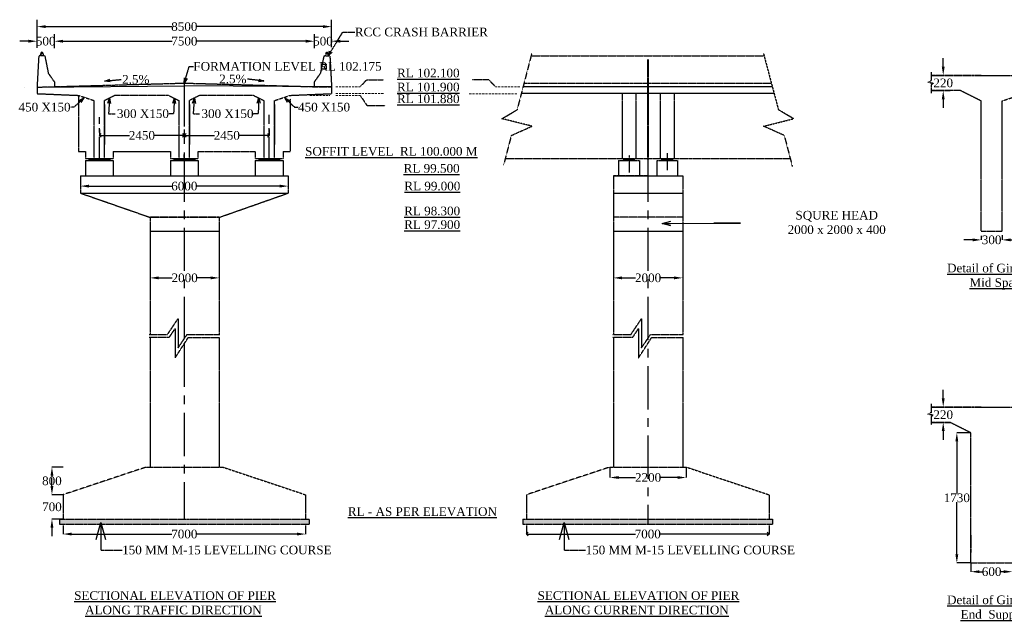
# Model space of a CAD drawing. Header units: millimetres. Extents: x 103078 to 3617165, y -104267 to 1061793.
# Tile 6 of 10: x 2038872 to 2095692, y 971549 to 1006289. Entities that reach past the tile are written whole.
import ezdxf

# ---------------------------------------------------------------- set-up
doc = ezdxf.new("R2010")
doc.units = ezdxf.units.MM
doc.header["$MEASUREMENT"] = 0
doc.linetypes.add('CENTERX2', pattern=[4, 2.5, -0.5, 0.5, -0.5])
doc.linetypes.add('HIDDEN', pattern=[0.375, 0.25, -0.125])
doc.layers.add('TEXT', color=7, linetype='Continuous')
doc.styles.get("Standard").update_dxf_attribs({"font": 'times.ttf'})
doc.dimstyles.new('RH SCALL', dxfattribs={"dimtxt": 500, "dimasz": 500, "dimexe": 400, "dimexo": 400, "dimgap": 0.09, "dimtad": 0, "dimdec": 0, "dimzin": 4, "dimdsep": 46, "dimtxsty": 'Standard', "dimcen": 0, "dimadec": 0, "dimazin": 1, "dimtfac": 1, "dimtdec": 0, "dimtix": 1, "dimtofl": 0, "dimtmove": 0, "dimatfit": 3, "dimfxl": 300, "dimtolj": 1, "dimtzin": 0, "dimarcsym": 0})
doc.dimstyles.get("Standard").update_dxf_attribs({"dimtxt": 400, "dimasz": 215, "dimexe": 0.18, "dimexo": 0.0625, "dimgap": 0.09, "dimtad": 0, "dimtih": 1, "dimtoh": 1, "dimdec": 0, "dimzin": 4, "dimdsep": 46, "dimtxsty": 'Standard', "dimblk": 'OPEN90', "dimcen": 0, "dimadec": 0, "dimazin": 1, "dimtfac": 1, "dimtdec": 0, "dimtix": 1, "dimtofl": 0, "dimtmove": 0, "dimatfit": 3, "dimldrblk": 'OPEN30', "dimfxl": 1, "dimtolj": 1, "dimtzin": 0, "dimarcsym": 0})
pattern_1 = [(50, (111178.62, 671172.67), (358.63009, -31.376067), [37.5, -412.5]), (355, (111178.62, 671172.67), (-69.37567, 376.09607), [30, -330]), (100.451444, (111208.5, 671170.05), (289.254423, 344.719995), [31.870096, -350.571056]), (46.1842, (111178.62, 671272.67), (533.62067, -82.75964), [56.25, -618.75]), (96.635635, (111223.1, 671265.77), (467.33097, 487.0593), [47.80517, -525.85688]), (351.184164, (111178.6, 671272.67), (467.33097, 487.0593), [45, -495]), (21, (111228.62, 671247.67), (298.453526, -201.309445), [37.5, -412.5]), (326, (111228.62, 671247.67), (121.657666, 362.57502), [30, -330]), (71.451445, (111253.5, 671230.9), (420.11119, 161.265576), [31.870095, -350.571056]), (37.5, (111178.62, 671172.67), (6.079928, 166.446927), [0, -326, 0, -335, 0, -331.25]), (7.5, (111178.62, 671172.67), (131.534769, 197.205856), [0, -191, 0, -318.5, 0, -126.25]), (327.5, (111067.12, 671172.67), (266.911218, -11.277436), [0, -125, 0, -390, 0, -517.5]), (317.5, (111017.12, 671172.67), (291.593085, 50.05249), [0, -162.5, 0, -259, 0, -367.5])]

# ---------------------------------------------------------------- blocks, each defined once
blk = doc.blocks.new('*D106')
at = {"color": 0, "linetype": 'Continuous', "lineweight": -2, "ltscale": 10000, "transparency": 16777216}
for p, q in [((2042372, 996778), (2042372, 996679)), ((2042872, 996679), (2047662, 996679)), ((2053872, 996679), (2049081, 996679)), ((2054372, 996679), (2054372, 996679))]:
    blk.add_line(p, q, dxfattribs=at)
at = {"color": 0, "linetype": 'Continuous', "ltscale": 10000, "transparency": 16777216}
for points in [[(2042872, 996762), (2042872, 996596), (2042372, 996679)], [(2053872, 996762), (2053872, 996596), (2054372, 996679)]]:
    blk.add_solid(points, dxfattribs=at)
at = {"layer": 'Defpoints', "color": 0, "linetype": 'Continuous', "ltscale": 10000, "transparency": 16777216}
for p in [(2042372, 996778), (2054372, 996679), (2054372, 996679)]:
    blk.add_point(p, dxfattribs=at)
at = {"color": 0, "linetype": 'Continuous', "ltscale": 10000, "transparency": 16777216, "insert": (2048372, 996679), "char_height": 400, "attachment_point": 5}
blk.add_mtext('\\A1;{\\H1.25x;6000}', dxfattribs=at)
blk = doc.blocks.new('_Open30')
at = {"color": 0, "linetype": 'ByBlock', "lineweight": -2}
for p, q in [((-1, 0.27), (0, 0)), ((0, 0), (-1, -0.27)), ((0, 0), (-1, 0))]:
    blk.add_line(p, q, dxfattribs=at)
blk = doc.blocks.new('*D47')
at = {"color": 0, "linetype": 'Continuous', "lineweight": -2, "ltscale": 10000, "transparency": 16777216}
for p, q in [((2041372, 977089), (2041372, 976588)), ((2055372, 977089), (2055372, 976588)), ((2041872, 976588), (2047660, 976588)), ((2054872, 976588), (2049083, 976588))]:
    blk.add_line(p, q, dxfattribs=at)
at = {"color": 0, "linetype": 'Continuous', "ltscale": 10000, "transparency": 16777216}
for points in [[(2041872, 976671), (2041872, 976505), (2041372, 976588)], [(2054872, 976671), (2054872, 976505), (2055372, 976588)]]:
    blk.add_solid(points, dxfattribs=at)
at = {"layer": 'Defpoints', "color": 0, "linetype": 'Continuous', "ltscale": 10000, "transparency": 16777216}
for p in [(2041372, 977089), (2055372, 977089), (2055372, 976588)]:
    blk.add_point(p, dxfattribs=at)
at = {"color": 0, "linetype": 'Continuous', "ltscale": 10000, "transparency": 16777216, "insert": (2048372, 976588), "char_height": 400, "attachment_point": 5}
blk.add_mtext('\\A1;{\\H1.25x;7000}', dxfattribs=at)
blk = doc.blocks.new('*D48')
at = {"color": 0, "linetype": 'Continuous', "lineweight": -2, "ltscale": 10000, "transparency": 16777216}
for p, q in [((2046392, 991930), (2046392, 991379)), ((2050392, 991930), (2050392, 991379)), ((2046892, 991380), (2047674, 991380)), ((2049892, 991380), (2049109, 991380))]:
    blk.add_line(p, q, dxfattribs=at)
at = {"color": 0, "linetype": 'Continuous', "ltscale": 10000, "transparency": 16777216}
for points in [[(2046892, 991463), (2046892, 991296), (2046392, 991380)], [(2049892, 991463), (2049892, 991296), (2050392, 991380)]]:
    blk.add_solid(points, dxfattribs=at)
at = {"layer": 'Defpoints', "color": 0, "linetype": 'Continuous', "ltscale": 10000, "transparency": 16777216}
for p in [(2046392, 991931), (2050392, 991931), (2050392, 991380)]:
    blk.add_point(p, dxfattribs=at)
at = {"color": 0, "linetype": 'Continuous', "ltscale": 10000, "transparency": 16777216, "insert": (2048392, 991380), "char_height": 400, "attachment_point": 5}
blk.add_mtext('\\A1;{\\H1.25x;2000}', dxfattribs=at)
blk = doc.blocks.new('*D111')
at = {"color": 0, "linetype": 'Continuous', "lineweight": -2, "ltscale": 10000, "transparency": 16777216}
for p, q in [((2093760, 974916), (2093760, 974415)), ((2096160, 974916), (2096160, 974415)), ((2094260, 974415), (2094435, 974415)), ((2095660, 974415), (2095485, 974415))]:
    blk.add_line(p, q, dxfattribs=at)
at = {"color": 0, "linetype": 'Continuous', "ltscale": 10000, "transparency": 16777216}
for points in [[(2094260, 974498), (2094260, 974332), (2093760, 974415)], [(2095660, 974498), (2095660, 974332), (2096160, 974415)]]:
    blk.add_solid(points, dxfattribs=at)
at = {"layer": 'Defpoints', "color": 0, "linetype": 'Continuous', "ltscale": 10000, "transparency": 16777216}
for p in [(2093760, 974917), (2096160, 974917), (2096160, 974415)]:
    blk.add_point(p, dxfattribs=at)
at = {"color": 0, "linetype": 'Continuous', "ltscale": 10000, "transparency": 16777216, "insert": (2094960, 974415), "char_height": 400, "attachment_point": 5}
blk.add_mtext('\\A1;{\\H1.25x;600}', dxfattribs=at)
blk = doc.blocks.new('*D112')
at = {"color": 0, "linetype": 'Continuous', "lineweight": -2, "ltscale": 10000, "transparency": 16777216}
for p, q in [((2093760, 982437), (2092951, 982437)), ((2092952, 981937), (2092952, 978932)), ((2092952, 975417), (2092952, 978421)), ((2093760, 974917), (2092951, 974917))]:
    blk.add_line(p, q, dxfattribs=at)
at = {"color": 0, "linetype": 'Continuous', "ltscale": 10000, "transparency": 16777216}
for points in [[(2092868, 981937), (2093035, 981937), (2092952, 982437)], [(2092868, 975417), (2093035, 975417), (2092952, 974917)]]:
    blk.add_solid(points, dxfattribs=at)
at = {"layer": 'Defpoints', "color": 0, "linetype": 'Continuous', "ltscale": 10000, "transparency": 16777216}
for p in [(2093760, 982437), (2092952, 974917), (2093760, 974917)]:
    blk.add_point(p, dxfattribs=at)
at = {"color": 0, "linetype": 'Continuous', "ltscale": 10000, "transparency": 16777216, "insert": (2092952, 978677), "char_height": 400, "attachment_point": 5}
blk.add_mtext('\\A1;{\\H1.25x;1730}', dxfattribs=at)
blk = doc.blocks.new('*D113')
at = {"color": 0, "linetype": 'Continuous', "lineweight": -2, "ltscale": 10000, "transparency": 16777216}
for p, q in [((2092167, 984417), (2092167, 984917)), ((2091473, 983917), (2092167, 983917)), ((2091473, 983037), (2092167, 983037)), ((2092167, 982537), (2092167, 982037))]:
    blk.add_line(p, q, dxfattribs=at)
at = {"color": 0, "linetype": 'Continuous', "ltscale": 10000, "transparency": 16777216}
for points in [[(2092084, 984417), (2092250, 984417), (2092167, 983917)], [(2092084, 982537), (2092250, 982537), (2092167, 983037)]]:
    blk.add_solid(points, dxfattribs=at)
at = {"layer": 'Defpoints', "color": 0, "linetype": 'Continuous', "ltscale": 10000, "transparency": 16777216}
for p in [(2091473, 983917), (2091473, 983037), (2092167, 983037)]:
    blk.add_point(p, dxfattribs=at)
at = {"color": 0, "linetype": 'Continuous', "ltscale": 10000, "transparency": 16777216, "insert": (2092167, 983477), "char_height": 400, "attachment_point": 5}
blk.add_mtext('\\A1;{\\H1.25x;220}', dxfattribs=at)
blk = doc.blocks.new('_Open90')
at = {"color": 0, "linetype": 'ByBlock', "lineweight": -2}
for p, q in [((0, 0), (-1, 0)), ((-0.5, 0.5), (0, 0)), ((0, 0), (-0.5, -0.5))]:
    blk.add_line(p, q, dxfattribs=at)
blk = doc.blocks.new('*D52')
at = {"color": 0, "linetype": 'Continuous', "lineweight": -2, "ltscale": 10000, "transparency": 16777216}
for p, q in [((2068115, 977089), (2068115, 976588)), ((2082115, 977089), (2082115, 976588)), ((2068330, 976588), (2074404, 976588)), ((2081900, 976588), (2075827, 976588))]:
    blk.add_line(p, q, dxfattribs=at)
at = {"layer": 'Defpoints', "color": 0, "linetype": 'Continuous', "ltscale": 10000, "transparency": 16777216}
for p in [(2068115, 977089), (2082115, 977089), (2082115, 976588)]:
    blk.add_point(p, dxfattribs=at)
at = {"color": 0, "linetype": 'Continuous', "lineweight": -2, "ltscale": 10000, "transparency": 16777216, "xscale": 215, "yscale": 215, "zscale": 215, "rotation": 180}
blk.add_blockref('_Open90', (2068115, 976588), dxfattribs=at)
at = {"color": 0, "linetype": 'Continuous', "lineweight": -2, "ltscale": 10000, "transparency": 16777216, "xscale": 215, "yscale": 215, "zscale": 215}
blk.add_blockref('_Open90', (2082115, 976588), dxfattribs=at)
at = {"color": 0, "linetype": 'Continuous', "ltscale": 10000, "transparency": 16777216, "insert": (2075115, 976588), "char_height": 400, "attachment_point": 5}
blk.add_mtext('\\A1;{\\H1.25x;7000}', dxfattribs=at)
blk = doc.blocks.new('*D53')
at = {"color": 0, "linetype": 'Continuous', "lineweight": -2, "ltscale": 10000, "transparency": 16777216}
for p, q in [((2073135, 991930), (2073135, 991379)), ((2077135, 991930), (2077135, 991379)), ((2073635, 991380), (2074418, 991380)), ((2076635, 991380), (2075853, 991380))]:
    blk.add_line(p, q, dxfattribs=at)
at = {"color": 0, "linetype": 'Continuous', "ltscale": 10000, "transparency": 16777216}
for points in [[(2073635, 991463), (2073635, 991296), (2073135, 991380)], [(2076635, 991463), (2076635, 991296), (2077135, 991380)]]:
    blk.add_solid(points, dxfattribs=at)
at = {"layer": 'Defpoints', "color": 0, "linetype": 'Continuous', "ltscale": 10000, "transparency": 16777216}
for p in [(2073135, 991931), (2077135, 991931), (2077135, 991380)]:
    blk.add_point(p, dxfattribs=at)
at = {"color": 0, "linetype": 'Continuous', "ltscale": 10000, "transparency": 16777216, "insert": (2075135, 991380), "char_height": 400, "attachment_point": 5}
blk.add_mtext('\\A1;{\\H1.25x;2000}', dxfattribs=at)
blk = doc.blocks.new('*D114')
at = {"color": 0, "linetype": 'Continuous', "lineweight": -2, "ltscale": 10000, "transparency": 16777216}
for p, q in [((2040732, 979357), (2040732, 979857)), ((2041371, 978857), (2040732, 978857)), ((2041371, 977457), (2040732, 977457)), ((2040732, 976957), (2040732, 976457))]:
    blk.add_line(p, q, dxfattribs=at)
at = {"color": 0, "linetype": 'Continuous', "ltscale": 10000, "transparency": 16777216}
for points in [[(2040649, 979357), (2040816, 979357), (2040732, 978857)], [(2040649, 976957), (2040816, 976957), (2040732, 977457)]]:
    blk.add_solid(points, dxfattribs=at)
at = {"layer": 'Defpoints', "color": 0, "linetype": 'Continuous', "ltscale": 10000, "transparency": 16777216}
for p in [(2041372, 978857), (2040732, 977457), (2041372, 977457)]:
    blk.add_point(p, dxfattribs=at)
at = {"color": 0, "linetype": 'Continuous', "ltscale": 10000, "transparency": 16777216, "insert": (2040732, 978157), "char_height": 400, "attachment_point": 5}
blk.add_mtext('\\A1;{\\H1.25x;700}', dxfattribs=at)
blk = doc.blocks.new('*D54')
at = {"color": 0, "linetype": 'Continuous', "lineweight": -2, "ltscale": 10000, "transparency": 16777216}
for p, q in [((2041371, 980457), (2040732, 980457)), ((2040732, 979957), (2040732, 979911)), ((2040732, 979357), (2040732, 979402)), ((2041371, 978857), (2040732, 978857))]:
    blk.add_line(p, q, dxfattribs=at)
at = {"color": 0, "linetype": 'Continuous', "ltscale": 10000, "transparency": 16777216}
for points in [[(2040649, 979957), (2040816, 979957), (2040732, 980457)], [(2040649, 979357), (2040816, 979357), (2040732, 978857)]]:
    blk.add_solid(points, dxfattribs=at)
at = {"layer": 'Defpoints', "color": 0, "linetype": 'Continuous', "ltscale": 10000, "transparency": 16777216}
for p in [(2041372, 980457), (2040732, 978857), (2041372, 978857)]:
    blk.add_point(p, dxfattribs=at)
at = {"color": 0, "linetype": 'Continuous', "ltscale": 10000, "transparency": 16777216, "insert": (2040732, 979657), "char_height": 400, "attachment_point": 5}
blk.add_mtext('\\A1;{\\H1.25x;800}', dxfattribs=at)
blk = doc.blocks.new('*D56')
at = {"color": 0, "linetype": 'Continuous', "lineweight": -2, "ltscale": 10000, "transparency": 16777216}
for p, q in [((2043472, 999951), (2043472, 999606)), ((2043687, 999606), (2045204, 999606)), ((2048157, 999606), (2046639, 999606)), ((2048372, 999951), (2048372, 999606))]:
    blk.add_line(p, q, dxfattribs=at)
at = {"layer": 'Defpoints', "color": 0, "linetype": 'Continuous', "ltscale": 10000, "transparency": 16777216}
for p in [(2043472, 999951), (2048372, 999951), (2048372, 999606)]:
    blk.add_point(p, dxfattribs=at)
at = {"color": 0, "linetype": 'Continuous', "lineweight": -2, "ltscale": 10000, "transparency": 16777216, "xscale": 215, "yscale": 215, "zscale": 215, "rotation": 180}
blk.add_blockref('_Open90', (2043472, 999606), dxfattribs=at)
at = {"color": 0, "linetype": 'Continuous', "lineweight": -2, "ltscale": 10000, "transparency": 16777216, "xscale": 215, "yscale": 215, "zscale": 215}
blk.add_blockref('_Open90', (2048372, 999606), dxfattribs=at)
at = {"color": 0, "linetype": 'Continuous', "ltscale": 10000, "transparency": 16777216, "insert": (2045922, 999606), "char_height": 400, "attachment_point": 5}
blk.add_mtext('\\A1;{\\H1.25x;2450}', dxfattribs=at)
blk = doc.blocks.new('*D57')
at = {"color": 0, "linetype": 'Continuous', "lineweight": -2, "ltscale": 10000, "transparency": 16777216}
for p, q in [((2048372, 999951), (2048372, 999606)), ((2048587, 999606), (2050104, 999606)), ((2053057, 999606), (2051539, 999606)), ((2053272, 999951), (2053272, 999606))]:
    blk.add_line(p, q, dxfattribs=at)
at = {"layer": 'Defpoints', "color": 0, "linetype": 'Continuous', "ltscale": 10000, "transparency": 16777216}
for p in [(2048372, 999951), (2053272, 999951), (2053272, 999606)]:
    blk.add_point(p, dxfattribs=at)
at = {"color": 0, "linetype": 'Continuous', "lineweight": -2, "ltscale": 10000, "transparency": 16777216, "xscale": 215, "yscale": 215, "zscale": 215, "rotation": 180}
blk.add_blockref('_Open90', (2048372, 999606), dxfattribs=at)
at = {"color": 0, "linetype": 'Continuous', "lineweight": -2, "ltscale": 10000, "transparency": 16777216, "xscale": 215, "yscale": 215, "zscale": 215}
blk.add_blockref('_Open90', (2053272, 999606), dxfattribs=at)
at = {"color": 0, "linetype": 'Continuous', "ltscale": 10000, "transparency": 16777216, "insert": (2050822, 999606), "char_height": 400, "attachment_point": 5}
blk.add_mtext('\\A1;{\\H1.25x;2450}', dxfattribs=at)
blk = doc.blocks.new('*D122')
at = {"color": 0, "linetype": 'Continuous', "lineweight": -2, "ltscale": 10000, "transparency": 16777216}
for p, q in [((2072935, 980457), (2072935, 979852)), ((2077335, 980457), (2077335, 979852)), ((2073435, 979852), (2074418, 979852)), ((2076835, 979852), (2075853, 979852))]:
    blk.add_line(p, q, dxfattribs=at)
at = {"color": 0, "linetype": 'Continuous', "ltscale": 10000, "transparency": 16777216}
for points in [[(2073435, 979935), (2073435, 979769), (2072935, 979852)], [(2076835, 979935), (2076835, 979769), (2077335, 979852)]]:
    blk.add_solid(points, dxfattribs=at)
at = {"layer": 'Defpoints', "color": 0, "linetype": 'Continuous', "ltscale": 10000, "transparency": 16777216}
for p in [(2072935, 980457), (2077335, 980457), (2077335, 979852)]:
    blk.add_point(p, dxfattribs=at)
at = {"color": 0, "linetype": 'Continuous', "ltscale": 10000, "transparency": 16777216, "insert": (2075135, 979852), "char_height": 400, "attachment_point": 5}
blk.add_mtext('\\A1;{\\H1.25x;2200}', dxfattribs=at)
blk = doc.blocks.new('*D133')
at = {"color": 0, "linetype": 'Continuous', "lineweight": -2, "ltscale": 10000, "transparency": 16777216}
for p, q in [((2039872, 1005434), (2039872, 1006289)), ((2040372, 1005889), (2047669, 1005889)), ((2056372, 1005889), (2049074, 1005889)), ((2056872, 1005395), (2056872, 1006289))]:
    blk.add_line(p, q, dxfattribs=at)
at = {"color": 0, "linetype": 'Continuous', "ltscale": 10000, "transparency": 16777216}
for points in [[(2040372, 1005972), (2040372, 1005806), (2039872, 1005889)], [(2056372, 1005972), (2056372, 1005806), (2056872, 1005889)]]:
    blk.add_solid(points, dxfattribs=at)
at = {"layer": 'Defpoints', "color": 0, "linetype": 'Continuous', "ltscale": 10000, "transparency": 16777216}
for p in [(2056872, 1005889), (2039872, 1005034), (2056872, 1004995)]:
    blk.add_point(p, dxfattribs=at)
at = {"color": 0, "linetype": 'Continuous', "ltscale": 10000, "transparency": 16777216, "insert": (2048372, 1005889), "char_height": 500, "attachment_point": 5}
blk.add_mtext('\\A1;8500', dxfattribs=at)
blk = doc.blocks.new('*D134')
at = {"color": 0, "linetype": 'Continuous', "lineweight": -2, "ltscale": 10000, "transparency": 16777216}
for p, q in [((2040872, 1004641), (2040872, 1005446)), ((2055877, 1004641), (2055877, 1005446)), ((2041372, 1005046), (2047663, 1005046)), ((2055377, 1005046), (2049086, 1005046))]:
    blk.add_line(p, q, dxfattribs=at)
at = {"color": 0, "linetype": 'Continuous', "ltscale": 10000, "transparency": 16777216}
for points in [[(2041372, 1005130), (2041372, 1004963), (2040872, 1005046)], [(2055377, 1005130), (2055377, 1004963), (2055877, 1005046)]]:
    blk.add_solid(points, dxfattribs=at)
at = {"layer": 'Defpoints', "color": 0, "linetype": 'Continuous', "ltscale": 10000, "transparency": 16777216}
for p in [(2055877, 1005046), (2040872, 1004241), (2055877, 1004241)]:
    blk.add_point(p, dxfattribs=at)
at = {"color": 0, "linetype": 'Continuous', "ltscale": 10000, "transparency": 16777216, "insert": (2048374, 1005046), "char_height": 500, "attachment_point": 5}
blk.add_mtext('\\A1;7500', dxfattribs=at)
blk = doc.blocks.new('*D135')
at = {"color": 0, "linetype": 'Continuous', "lineweight": -2, "ltscale": 10000, "transparency": 16777216}
for p, q in [((2055877, 1004703), (2055877, 1005446)), ((2056872, 1004703), (2056872, 1005446)), ((2055377, 1005046), (2054877, 1005046)), ((2057372, 1005046), (2057872, 1005046))]:
    blk.add_line(p, q, dxfattribs=at)
at = {"color": 0, "linetype": 'Continuous', "ltscale": 10000, "transparency": 16777216}
for points in [[(2055377, 1005130), (2055377, 1004963), (2055877, 1005046)], [(2057372, 1005130), (2057372, 1004963), (2056872, 1005046)]]:
    blk.add_solid(points, dxfattribs=at)
at = {"layer": 'Defpoints', "color": 0, "linetype": 'Continuous', "ltscale": 10000, "transparency": 16777216}
for p in [(2056872, 1005046), (2055877, 1004303), (2056872, 1004303)]:
    blk.add_point(p, dxfattribs=at)
at = {"color": 0, "linetype": 'Continuous', "ltscale": 10000, "transparency": 16777216, "insert": (2056374, 1005046), "char_height": 500, "attachment_point": 5}
blk.add_mtext('\\A1;500', dxfattribs=at)
blk = doc.blocks.new('*D136')
at = {"color": 0, "linetype": 'Continuous', "lineweight": -2, "ltscale": 10000, "transparency": 16777216}
for p, q in [((2039872, 1004658), (2039872, 1005446)), ((2040872, 1004658), (2040872, 1005446)), ((2039372, 1005046), (2038872, 1005046)), ((2041372, 1005046), (2041872, 1005046))]:
    blk.add_line(p, q, dxfattribs=at)
at = {"color": 0, "linetype": 'Continuous', "ltscale": 10000, "transparency": 16777216}
for points in [[(2039372, 1005130), (2039372, 1004963), (2039872, 1005046)], [(2041372, 1005130), (2041372, 1004963), (2040872, 1005046)]]:
    blk.add_solid(points, dxfattribs=at)
at = {"layer": 'Defpoints', "color": 0, "linetype": 'Continuous', "ltscale": 10000, "transparency": 16777216}
for p in [(2040872, 1005046), (2039872, 1004258), (2040872, 1004258)]:
    blk.add_point(p, dxfattribs=at)
at = {"color": 0, "linetype": 'Continuous', "ltscale": 10000, "transparency": 16777216, "insert": (2040372, 1005046), "char_height": 500, "attachment_point": 5}
blk.add_mtext('\\A1;500', dxfattribs=at)
blk = doc.blocks.new('*D137')
at = {"color": 0, "linetype": 'Continuous', "lineweight": -2, "ltscale": 10000, "transparency": 16777216}
for p, q in [((2094360, 993805), (2094360, 993573)), ((2095560, 993842), (2095560, 993573)), ((2093860, 993573), (2093360, 993573)), ((2096060, 993573), (2096560, 993573))]:
    blk.add_line(p, q, dxfattribs=at)
at = {"color": 0, "linetype": 'Continuous', "ltscale": 10000, "transparency": 16777216}
for points in [[(2093860, 993657), (2093860, 993490), (2094360, 993573)], [(2096060, 993657), (2096060, 993490), (2095560, 993573)]]:
    blk.add_solid(points, dxfattribs=at)
at = {"layer": 'Defpoints', "color": 0, "linetype": 'Continuous', "ltscale": 10000, "transparency": 16777216}
for p in [(2094360, 993805), (2095560, 993842), (2095560, 993573)]:
    blk.add_point(p, dxfattribs=at)
at = {"color": 0, "linetype": 'Continuous', "ltscale": 10000, "transparency": 16777216, "insert": (2094960, 993573), "char_height": 400, "attachment_point": 5}
blk.add_mtext('\\A1;{\\H1.25x;300}', dxfattribs=at)
blk = doc.blocks.new('*D139')
at = {"color": 0, "linetype": 'Continuous', "lineweight": -2, "ltscale": 10000, "transparency": 16777216}
for p, q in [((2092167, 1003575), (2092167, 1004075)), ((2091473, 1003075), (2092167, 1003075)), ((2091473, 1002195), (2092167, 1002195)), ((2092167, 1001695), (2092167, 1001195))]:
    blk.add_line(p, q, dxfattribs=at)
at = {"color": 0, "linetype": 'Continuous', "ltscale": 10000, "transparency": 16777216}
for points in [[(2092084, 1003575), (2092250, 1003575), (2092167, 1003075)], [(2092084, 1001695), (2092250, 1001695), (2092167, 1002195)]]:
    blk.add_solid(points, dxfattribs=at)
at = {"layer": 'Defpoints', "color": 0, "linetype": 'Continuous', "ltscale": 10000, "transparency": 16777216}
for p in [(2091473, 1003075), (2091473, 1002195), (2092167, 1002195)]:
    blk.add_point(p, dxfattribs=at)
at = {"color": 0, "linetype": 'Continuous', "ltscale": 10000, "transparency": 16777216, "insert": (2092167, 1002635), "char_height": 400, "attachment_point": 5}
blk.add_mtext('\\A1;{\\H1.25x;220}', dxfattribs=at)

msp = doc.modelspace()

# ---------------------------------------------------------------- hatches: boundary and pattern name
at = {"linetype": 'HIDDEN'}
for points in [[(2043471.5, 998278.3), (2042867.1, 998278.3), (2042867.1, 998148.3), (2043471.5, 998148.3)], [(2044067.1, 998278.3), (2043471.5, 998278.3), (2043471.5, 998148.3), (2044067.1, 998148.3)], [(2048371.5, 998278.3), (2047771.5, 998278.3), (2047771.5, 998148.3), (2048371.5, 998148.3)], [(2048971.5, 998278.3), (2048371.5, 998278.3), (2048371.5, 998148.3), (2048971.5, 998148.3)], [(2053271.5, 998278.3), (2052667.1, 998278.3), (2052667.1, 998148.3), (2053271.5, 998148.3)], [(2053867.1, 998278.3), (2053271.5, 998278.3), (2053271.5, 998148.3), (2053867.1, 998148.3)], [(2073735.4, 998278.3), (2073735.4, 998148.3), (2074035.4, 998148.3), (2074035.4, 998278.3)], [(2074035.4, 998278.3), (2074035.4, 998148.3), (2074335.4, 998148.3), (2074335.4, 998278.3)], [(2076235.4, 998148.3), (2076235.4, 998278.3), (2075935.4, 998278.3), (2075935.4, 998148.3)], [(2076535.4, 998148.3), (2076535.4, 998278.3), (2076235.4, 998278.3), (2076235.4, 998148.3)]]:
    msp.add_hatch(color=0, dxfattribs=at).paths.add_polyline_path(points)
at = {"linetype": 'Continuous', "ltscale": 10000}
h = msp.add_hatch(dxfattribs=at)
h.set_pattern_fill('AR-CONC', scale=50)
h.set_pattern_definition(pattern_1)
h.paths.add_polyline_path([(2041171.5, 977456.6), (2041171.5, 977156.6), (2055571.5, 977156.6), (2055571.5, 977456.6)])
h = msp.add_hatch(dxfattribs=at)
h.set_pattern_fill('AR-CONC', scale=50)
h.set_pattern_definition(pattern_1)
h.paths.add_polyline_path([(2082315.4, 977456.6), (2067915.4, 977456.6), (2067915.4, 977156.6), (2082315.4, 977156.6)])

# ---------------------------------------------------------------- linework, layer by layer
at = {"color": 0, "linetype": 'HIDDEN'}
for p, q in [((2039971.7, 1004198.4), (2039871.7, 1002398.4)), ((2040321.7, 1004198.4), (2039971.7, 1004198.4)), ((2040094.6, 1004378.3), (2040046.7, 1004198.4)), ((2040198.7, 1004378.3), (2040246.7, 1004198.4)), ((2040321.7, 1004198.4), (2040521.5, 1003192.8)), ((2056421.7, 1004192.8), (2056221.5, 1003192.8)), ((2056421.7, 1004192.8), (2056771.7, 1004192.8)), ((2056544.6, 1004372.7), (2056496.7, 1004192.8)), ((2056648.7, 1004372.7), (2056696.7, 1004192.8)), ((2056771.4, 1004198.4), (2056871.4, 1002398.4)), ((2068424.2, 1004353.3), (2067573, 1001083.2)), ((2068382.4, 1004192.8), (2081830.8, 1004192.8)), ((2081788.2, 1004353.3), (2082657.7, 1001083.2)), ((2075095.4, 1003992.8), (2075095.4, 998218.1)), ((2075135.4, 1003992.8), (2075135.4, 998218.1)), ((2040521.5, 1003192.8), (2040871.5, 1002692.8)), ((2056221.5, 1003192.8), (2055871.5, 1002692.8)), ((2039128.9, 1002392.8), (2039128.9, 1002392.8)), ((2039871.5, 1002392.8), (2039871.5, 1002018.1)), ((2040871.5, 1002692.8), (2040871.5, 1002418.1)), ((2055871.5, 1002692.8), (2055871.5, 1002418.1)), ((2055871.5, 1002418.1), (2056871.5, 1002418.1)), ((2056871.5, 1002418.1), (2056871.5, 1002018.1)), ((2058516.4, 1002418.1), (2058893.8, 1002810)), ((2058893.8, 1002810), (2059866.9, 1002810)), ((2065954.2, 1002810), (2064981.1, 1002810)), ((2066331.7, 1002418.1), (2065954.2, 1002810)), ((2067975.2, 1002628.3), (2082246.9, 1002628.3)), ((2039871.5, 1002018.1), (2042271.5, 1001918.1)), ((2042271.5, 1001918.1), (2042271.5, 998678.3)), ((2044371.5, 1001918.1), (2043771.5, 1001618.1)), ((2047471.5, 1001918.1), (2044371.5, 1001918.1)), ((2047471.5, 1001918.1), (2048071.5, 1001618.1)), ((2049271.5, 1001918.1), (2048671.5, 1001618.1)), ((2052371.5, 1001918.1), (2049271.5, 1001918.1)), ((2052371.5, 1001918.1), (2052971.5, 1001618.1)), ((2054471.5, 1001918.1), (2056871.5, 1002018.1)), ((2058516.4, 1001919.4), (2058911.5, 1001334.3)), ((2073635.4, 1002018.1), (2073635.4, 998278.3)), ((2074435.4, 1002018.1), (2074435.4, 998278.3)), ((2075835.4, 1002018.1), (2075835.4, 998278.3)), ((2076635.4, 1002018.1), (2076635.4, 998278.3)), ((2054471.5, 1001718.1), (2054471.5, 998678.3)), ((2058911.5, 1001334.3), (2059966.2, 1001334.3)), ((2066702.8, 1000569.7), (2067573, 1001083.2)), ((2083528, 1000569.7), (2082657.7, 1001083.2)), ((2068432.9, 1000137.6), (2066702.8, 1000569.7)), ((2067240.2, 999604.6), (2068432.9, 1000137.6)), ((2081797.8, 1000137.6), (2083528, 1000569.7)), ((2082990.5, 999604.6), (2081797.8, 1000137.6)), ((2067240.2, 999604.6), (2066792.7, 997885.4)), ((2082990.5, 999604.6), (2083459.2, 997804)), ((2042667.1, 998678.3), (2042667.1, 998278.3)), ((2044267.1, 998678.3), (2044267.1, 998278.3)), ((2047571.5, 998678.3), (2047571.5, 998278.3)), ((2048371.5, 998278.3), (2048371.5, 998503.3)), ((2054067.1, 998678.3), (2054067.1, 998278.3)), ((2054067.1, 998678.3), (2054149.2, 998678.3)), ((2074035.4, 998459.3), (2074035.4, 997470.2)), ((2076235.4, 998579.4), (2076235.4, 997590.3)), ((2042667.1, 998148.3), (2042667.1, 997278.3)), ((2043071.5, 998148.3), (2043071.5, 998278.3)), ((2043871.5, 998148.3), (2043871.5, 998278.3)), ((2044267.1, 998148.3), (2044267.1, 997278.3)), ((2047571.5, 998278.3), (2049171.5, 998278.3)), ((2047571.5, 998148.3), (2047571.5, 997278.3)), ((2047971.5, 998148.3), (2047971.5, 998278.3)), ((2048371.5, 998148.3), (2048371.5, 998278.3)), ((2048771.5, 998148.3), (2048771.5, 998278.3)), ((2049171.5, 998148.3), (2049171.5, 997278.3)), ((2052871.5, 998148.3), (2052871.5, 998278.3)), ((2053671.5, 998148.3), (2053671.5, 998278.3)), ((2066895, 998278.3), (2083335.8, 998278.3)), ((2073435.4, 998148.3), (2073435.4, 997278.3)), ((2073435.4, 998148.3), (2074635.4, 998148.3)), ((2073735.4, 998278.3), (2074335.4, 998278.3)), ((2073735.4, 998278.3), (2073735.4, 998148.3)), ((2074335.4, 998278.3), (2074335.4, 998148.3)), ((2074635.4, 998148.3), (2074635.4, 997278.3)), ((2075635.4, 998148.3), (2075635.4, 997278.3)), ((2075635.4, 998148.3), (2076835.4, 998148.3)), ((2075935.4, 998278.3), (2076535.4, 998278.3)), ((2075935.4, 998278.3), (2076535.4, 998278.3)), ((2075935.4, 998278.3), (2075935.4, 998148.3)), ((2076535.4, 998278.3), (2076535.4, 998148.3)), ((2076835.4, 998148.3), (2076835.4, 997278.3)), ((2042371.5, 997278.3), (2042371.5, 996278.3)), ((2044267.1, 997278.3), (2044267.1, 997278.3)), ((2054371.5, 997278.3), (2054371.5, 996278.3)), ((2073135.4, 997278.3), (2073135.4, 994878.3)), ((2075115.4, 997278.3), (2073135.4, 997278.3)), ((2077135.4, 997278.3), (2077135.4, 994878.3)), ((2046391.5, 994878.3), (2046391.5, 988114.6)), ((2050391.5, 994878.3), (2046391.5, 994878.3)), ((2050391.5, 994878.3), (2050391.5, 988114.6)), ((2073135.4, 994878.3), (2073135.4, 988114.6)), ((2077135.4, 994878.3), (2073135.4, 994878.3)), ((2077135.4, 994878.3), (2077135.4, 988114.6)), ((2047402.2, 988114.6), (2048016.4, 989031.1)), ((2048016.4, 989031.1), (2048016.4, 987344.6)), ((2074146, 988114.6), (2074760.2, 989031.1)), ((2074760.2, 989031.1), (2074760.2, 987344.6)), ((2046339.2, 988114.6), (2047402.2, 988114.6)), ((2047509, 987952.6), (2047847.7, 988457.8)), ((2047847.7, 988457.8), (2047847.7, 986771.3)), ((2048016.4, 987344.6), (2048532.5, 988114.6)), ((2048532.5, 988114.6), (2050421.7, 988114.6)), ((2073083, 988114.6), (2074146, 988114.6)), ((2074252.9, 987952.6), (2074591.5, 988457.8)), ((2074591.5, 988457.8), (2074591.5, 986771.3)), ((2074760.2, 987344.6), (2075276.3, 988114.6)), ((2075276.3, 988114.6), (2077165.5, 988114.6)), ((2046339.2, 987952.6), (2047509, 987952.6)), ((2046391.5, 987952.6), (2046391.5, 980456.6)), ((2047847.7, 986771.3), (2048596, 987931.6)), ((2048596, 987931.6), (2050421.7, 987931.6)), ((2050391.5, 987931.6), (2050391.5, 980456.6)), ((2073083, 987952.6), (2074252.9, 987952.6)), ((2073135.4, 987952.6), (2073135.4, 980456.6)), ((2074591.5, 986771.3), (2075339.8, 987931.6)), ((2075339.8, 987931.6), (2077165.5, 987931.6)), ((2077135.4, 987931.6), (2077135.4, 980456.6)), ((2046191.5, 980456.6), (2041371.5, 978856.6)), ((2046191.5, 980456.6), (2050591.5, 980456.6)), ((2050591.5, 980456.6), (2055371.5, 978856.6)), ((2072935.4, 980456.6), (2068115.4, 978856.6)), ((2072935.4, 980456.6), (2077335.4, 980456.6)), ((2077335.4, 980456.6), (2082115.4, 978856.6)), ((2041371.5, 978856.6), (2041371.5, 977456.6)), ((2055371.5, 978856.6), (2055371.5, 977456.6)), ((2068115.4, 978856.6), (2068115.4, 977456.6)), ((2082115.4, 978856.6), (2082115.4, 977456.6)), ((2041171.5, 977456.6), (2041171.5, 977156.6)), ((2041171.5, 977456.6), (2055571.5, 977456.6)), ((2055571.5, 977456.6), (2055571.5, 977156.6)), ((2067915.4, 977456.6), (2082315.4, 977456.6)), ((2041171.5, 977156.6), (2055571.5, 977156.6)), ((2067915.4, 977156.6), (2082315.4, 977156.6)), ((2093759.9, 976516.5), (2093759.9, 975516.5))]:
    msp.add_line(p, q, dxfattribs=at)
at = {"linetype": 'HIDDEN'}
for p, q in [((2091472.9, 1003257.5), (2091472.9, 1002759.5)), ((2094359.9, 1003074.6), (2091472.9, 1003074.6)), ((2091472.9, 1003074.6), (2098446.9, 1003074.6)), ((2094359.9, 1003074.6), (2095559.9, 1003074.6)), ((2056871.4, 1002398.4), (2056871.4, 1002018.1)), ((2091472.9, 1002759.5), (2091280.4, 1002675)), ((2091280.4, 1002675), (2091591.4, 1002626)), ((2091591.4, 1002626), (2091472.9, 1002520)), ((2091472.9, 1002520), (2091472.9, 1002044)), ((2091472.9, 1002194.6), (2092559.9, 1002194.6)), ((2093159.9, 1002194.6), (2091472.9, 1002194.6)), ((2094359.9, 1001594.6), (2093159.9, 1002194.6)), ((2095559.9, 1001594.6), (2097359.9, 1002194.6)), ((2043171.5, 998278.3), (2043171.5, 1001618.1)), ((2043771.5, 998278.3), (2043771.5, 1001618.1)), ((2043771.5, 1001418.1), (2043771.5, 999078.1)), ((2048071.5, 998278.3), (2048071.5, 1001618.1)), ((2048671.5, 998278.3), (2048671.5, 1001618.1)), ((2048671.5, 1001418.1), (2048671.5, 999078.1)), ((2052971.5, 998278.3), (2052971.5, 1001618.1)), ((2053571.5, 998278.3), (2053571.5, 1001618.1)), ((2053571.5, 1001418.1), (2053571.5, 999078.1)), ((2094359.9, 994074.6), (2094359.9, 1001594.6)), ((2095559.9, 994074.6), (2095559.9, 1001594.6)), ((2049171.5, 998278.3), (2049171.5, 998678.3)), ((2049171.5, 998678.3), (2052467.1, 998678.3)), ((2052467.1, 998678.3), (2052467.1, 998278.1)), ((2042867.1, 998278.3), (2042867.1, 998148.3)), ((2042871.5, 998278.1), (2044071.5, 998278.1)), ((2044067.1, 998278.3), (2044067.1, 998148.3)), ((2047771.5, 998278.3), (2047771.5, 998148.3)), ((2047771.5, 998278.1), (2048971.5, 998278.1)), ((2048971.5, 998278.3), (2048971.5, 998148.3)), ((2052467.1, 998278.1), (2053871.5, 998278.1)), ((2052467.1, 998148.3), (2052467.1, 997278.3)), ((2052667.1, 998278.3), (2052667.1, 998148.3)), ((2053867.1, 998278.3), (2053867.1, 998148.3)), ((2053871.5, 998278.1), (2054067.1, 998278.3)), ((2054067.1, 998148.3), (2054067.1, 997278.3)), ((2094359.9, 994074.6), (2095559.9, 994074.6)), ((2091472.9, 983601.5), (2091280.4, 983517)), ((2091472.9, 984099.5), (2091472.9, 983601.5)), ((2094359.9, 983916.5), (2091472.9, 983916.5)), ((2091472.9, 983916.5), (2098446.9, 983916.5)), ((2094359.9, 983916.5), (2095559.9, 983916.5)), ((2091280.4, 983517), (2091591.4, 983468)), ((2091591.4, 983468), (2091472.9, 983362)), ((2091472.9, 983362), (2091472.9, 982886)), ((2091472.9, 983036.5), (2092559.9, 983036.5)), ((2092559.9, 983036.5), (2091472.9, 983036.5)), ((2093759.9, 982436.5), (2092559.9, 983036.5)), ((2093759.9, 974916.5), (2093759.9, 982436.5)), ((2093759.9, 974916.5), (2096159.9, 974916.5))]:
    msp.add_line(p, q, dxfattribs=at)
at = {"linetype": 'Continuous', "ltscale": 10000}
for p, q in [((2039871.5, 1002392.8), (2048371.5, 1002478.3)), ((2039871.5, 1002392.8), (2039871.5, 1002292.8)), ((2048371.5, 1002628.3), (2048371.5, 1002478.3)), ((2056870.3, 1002418.1), (2048371.5, 1002478.3)), ((2056871.4, 1002398.4), (2056871.4, 1002298.4)), ((2067915.4, 977456.6), (2067915.4, 977156.6)), ((2082315.4, 977456.6), (2082315.4, 977156.6))]:
    msp.add_line(p, q, dxfattribs=at)
at = {"color": 0, "linetype": 'CENTERX2', "ltscale": 1000}
for p, q in [((2048371.5, 1002628.3), (2048371.5, 998278.3)), ((2048371.5, 998278.3), (2048371.5, 987874.4)), ((2075115.4, 998278.3), (2075115.4, 977156.6)), ((2048371.5, 987583.6), (2048371.5, 977456.6))]:
    msp.add_line(p, q, dxfattribs=at)
at = {"color": 0, "linetype": 'ByBlock'}
for p, q in [((2075095.4, 1002418.1), (2067920.5, 1002418.1)), ((2082310.2, 1002418.1), (2075135.4, 1002418.1)), ((2075095.4, 1002018.1), (2067816.4, 1002018.1)), ((2082409.1, 1002018.1), (2075135.4, 1002018.1))]:
    msp.add_line(p, q, dxfattribs=at)
at = {"color": 0, "linetype": 'CENTERX2', "ltscale": 500}
for p, q in [((2043471.5, 998278.3), (2043471.5, 1000668.8)), ((2053271.5, 998278.3), (2053271.5, 1000794.5)), ((2043471.5, 998148.3), (2043471.5, 998278.3)), ((2053271.5, 998148.3), (2053271.5, 998278.3))]:
    msp.add_line(p, q, dxfattribs=at)
at = {"color": 0, "ltscale": 5000}
for p, q in [((2042271.5, 998678.3), (2042667.1, 998678.3)), ((2044267.1, 998678.3), (2047571.5, 998678.3)), ((2054067.1, 998678.3), (2054471.5, 998678.3)), ((2042667.1, 998278.3), (2044267.1, 998278.3)), ((2042667.1, 998148.3), (2044267.1, 998148.3)), ((2043071.5, 998278.3), (2043871.5, 998278.3)), ((2047571.5, 998148.3), (2049171.5, 998148.3)), ((2047971.5, 998278.3), (2048771.5, 998278.3)), ((2052467.1, 998148.3), (2054067.1, 998148.3)), ((2052871.5, 998278.3), (2053671.5, 998278.3)), ((2052871.5, 998278.3), (2053671.5, 998278.3)), ((2042371.5, 997278.3), (2054371.5, 997278.3)), ((2073135.4, 997278.3), (2077135.4, 997278.3)), ((2042371.5, 996278.3), (2054371.5, 996278.3)), ((2073135.4, 996278.3), (2077135.4, 996278.3)), ((2046391.5, 994078.3), (2050391.5, 994078.3)), ((2073135.4, 994078.3), (2077135.4, 994078.3))]:
    msp.add_line(p, q, dxfattribs=at)
at = {"color": 0, "linetype": 'HIDDEN'}
for points in [[(2056306.9, 1003713.2), (2056563.4, 1003713.2), (2056563.4, 1003439.2), (2056306.9, 1003439.2)], [(2073735.4, 998278.3), (2074335.4, 998278.3), (2074335.4, 998148.3), (2073735.4, 998148.3)], [(2075935.4, 998278.3), (2076535.4, 998278.3), (2076535.4, 998148.3), (2075935.4, 998148.3)]]:
    msp.add_lwpolyline(points, close=True, dxfattribs=at)
for points in [[(2039871.5, 1002392.8), (2048371.5, 1002628.3), (2055871.5, 1002418.1)], [(2042271.5, 1001918.1), (2043171.5, 1001618.1)], [(2053571.5, 1001618.1), (2054471.5, 1001918.1)], [(2042371.5, 996278.3), (2046391.5, 994878.3), (2050391.5, 994878.3), (2054371.5, 996278.3)]]:
    msp.add_lwpolyline(points, dxfattribs=at)
for centre in [(2040146.7, 1004348.4), (2056596.7, 1004342.8)]:
    msp.add_circle(centre, 50, dxfattribs=at)
for centre in [(2040146.7, 1004348.4), (2056596.7, 1004342.8)]:
    msp.add_arc(centre, 60, 29.86283, 150.13717, dxfattribs=at)
at = {"layer": 'TEXT', "color": 0, "linetype": 'HIDDEN', "lineweight": 13, "ltscale": 500}
for p, q in [((2057114.8, 1002418.1), (2058516.4, 1002418.1)), ((2067733.2, 1002418.1), (2066331.7, 1002418.1)), ((2055608.4, 1001918.1), (2056776.4, 1001918.1)), ((2057114.8, 1002019.4), (2059918, 1002019.4)), ((2057114.8, 1001919.4), (2058516.4, 1001919.4)), ((2067562.2, 1002005.8), (2064759, 1002005.8))]:
    msp.add_line(p, q, dxfattribs=at)

# ---------------------------------------------------------------- texts
at = {"color": 0, "linetype": 'HIDDEN'}
for s, insert, char_height, attachment_point in [('RCC CRASH BARRIER', (2058212.4, 1005574.1), 500, 4), ('FORMATION LEVEL RL 102.175', (2048893.3, 1003588.8), 500, 4), ('{\\fTimes New Roman|b0|i0|c0|p18;2.5%}', (2044784.1, 1002837.7), 500, 4), ('{\\fTimes New Roman|b0|i0|c0|p18;2.5%}', (2051958.9, 1002859.7), 500, 6), ('{\\fTimes New Roman|b0|i0|c0|p18;\\H1.6667x;450 X150}', (2054937, 1001236.1), 300, 4), ('{\\fTimes New Roman|b0|i0|c0|p18;450 X150}', (2041806, 1001236.1), 500, 6), ('{\\fVerdana|b0|i0|c0|p34; \\fTimes New Roman|b0|i0|c0|p18;\\H2x;300 X150}', (2044374.6, 1000859.9), 250, 4), ('{\\fVerdana|b0|i0|c0|p34; \\fTimes New Roman|b0|i0|c0|p18;\\H2x;300 X150}', (2049255.6, 1000859.9), 250, 4), ('150 MM M-15 LEVELLING COURSE', (2044785.9, 975662.3), 500, 4), ('150 MM M-15 LEVELLING COURSE', (2071529.8, 975662.3), 500, 4)]:
    msp.add_mtext(s, dxfattribs=dict(at, insert=insert, char_height=char_height, attachment_point=attachment_point))
at = {"linetype": 'Continuous', "insert": (2083189, 994578.3), "char_height": 500, "attachment_point": 4}
msp.add_mtext('\\pxqc;SQURE HEAD\\P2000 x 2000 x 400', dxfattribs=at)
at = {"color": 0, "linetype": 'HIDDEN', "char_height": 500, "width": 11996.922, "attachment_point": 4}
for s, insert in [('\\pxqc;{\\L SECTIONAL ELEVATION OF PIER \\PALONG TRAFFIC DIRECTION}', (2041742.9, 972617.3)), ('\\pxqc;{\\L SECTIONAL ELEVATION OF PIER \\PALONG CURRENT DIRECTION}', (2068486.7, 972617.3))]:
    msp.add_mtext(s, dxfattribs=dict(at, insert=insert))
at = {"layer": 'TEXT', "color": 0, "char_height": 500, "attachment_point": 2}
for s, insert, width in [('{\\LRL 102.100}', (2062451.3, 1003459.5), 10124.809), ('{\\LRL 101.900}', (2062451.3, 1002650.5), 10124.809), ('{\\LRL 101.880}', (2062451.3, 1001972.4), 10124.809), ('{\\LSOFFIT LEVEL  RL 100.000 M}', (2060314.1, 998935.4), 10124.809), ('{\\LRL 99.500}', (2062644, 997953.1), 10124.809), ('{\\LRL 99.000}', (2062684.2, 996932.3), 10124.809), ('{\\LRL 98.300}', (2062674.2, 995493), 10124.809), ('{\\LRL 97.900}', (2062674.2, 994705.5), 10124.809), ('{\\LDetail of Girder at Mid Span}', (2095166.1, 992196.8), 6616.783), ('{\\LRL - AS PER ELEVATION}', (2062112.3, 978134.4), 10124.809), ('{\\LDetail of Girder at End  Support}', (2095166.1, 973038.7), 6616.783)]:
    msp.add_mtext(s, dxfattribs=dict(at, insert=insert, width=width))

# ---------------------------------------------------------------- dimensions: what is measured, and where the dimension line sits
at = {"linetype": 'Continuous', "ltscale": 10000}
for base, p1, p2, text, dimstyle, picture, middle in [((2056871.5, 1005888.9), (2039871.5, 1005034.5), (2056871.5, 1004995), '8500', 'RH SCALL', '*D133', (2048371.5, 1005888.9)), ((2040871.5, 1005046.4), (2039871.5, 1004258), (2040871.5, 1004258), '500', 'RH SCALL', '*D136', (2040371.5, 1005046.4)), ((2055876.7, 1005046.4), (2040871.5, 1004241.4), (2055876.7, 1004241.4), '7500', 'RH SCALL', '*D134', (2048374.1, 1005046.4)), ((2056871.5, 1005046.4), (2055876.7, 1004303.4), (2056871.5, 1004303.4), '500', 'RH SCALL', '*D135', (2056374.1, 1005046.4)), ((2048371.5, 999605.8), (2043471.5, 999951.2), (2048371.5, 999951.2), '{\\H1.25x;2450}', 'Standard', '*D56', (2045921.5, 999605.8)), ((2053271.5, 999605.8), (2048371.5, 999951.2), (2053271.5, 999951.2), '{\\H1.25x;2450}', 'Standard', '*D57', (2050821.5, 999605.8)), ((2082115.4, 976588.1), (2068115.4, 977089.1), (2082115.4, 977089.1), '{\\H1.25x;7000}', 'Standard', '*D52', (2075115.4, 976588.1))]:
    dim = msp.add_linear_dim(base=base, p1=p1, p2=p2, text=text, dimstyle=dimstyle, dxfattribs=at)
    dim.commit()
    dim.dimension.update_dxf_attribs({"geometry": picture, "text_midpoint": middle})
for base, p1, p2, picture, middle in [((2092167, 1002194.6), (2091472.9, 1003074.6), (2091472.9, 1002194.6), '*D139', (2092167, 1002634.6)), ((2092167, 983036.5), (2091472.9, 983916.5), (2091472.9, 983036.5), '*D113', (2092167, 983476.5))]:
    dim = msp.add_linear_dim(base=base, p1=p1, p2=p2, angle=90, text='{\\H1.25x;220}', dimstyle='Standard', override={"dimasz": 500, "dimsah": 1}, dxfattribs=at)
    dim.commit()
    dim.dimension.update_dxf_attribs({"geometry": picture, "text_midpoint": middle, "dimtype": 160})
for base, p1, p2, text, picture, middle in [((2054371.5, 996678.9), (2042371.5, 996778.3), (2054371.5, 996678.9), '{\\H1.25x;6000}', '*D106', (2048371.5, 996678.9)), ((2095559.9, 993573.2), (2094359.9, 993805.3), (2095559.9, 993842), '{\\H1.25x;300}', '*D137', (2094959.9, 993573.2)), ((2050391.5, 991379.6), (2046391.5, 991930.5), (2050391.5, 991930.5), '{\\H1.25x;2000}', '*D48', (2048391.5, 991379.6)), ((2077135.4, 991379.6), (2073135.4, 991930.5), (2077135.4, 991930.5), '{\\H1.25x;2000}', '*D53', (2075135.4, 991379.6)), ((2077335.4, 979852), (2072935.4, 980456.6), (2077335.4, 980456.6), '{\\H1.25x;2200}', '*D122', (2075135.4, 979852)), ((2055371.5, 976588.1), (2041371.5, 977089.1), (2055371.5, 977089.1), '{\\H1.25x;7000}', '*D47', (2048371.5, 976588.1)), ((2096159.9, 974415.1), (2093759.9, 974916.5), (2096159.9, 974916.5), '{\\H1.25x;600}', '*D111', (2094959.9, 974415.1))]:
    dim = msp.add_linear_dim(base=base, p1=p1, p2=p2, text=text, dimstyle='Standard', override={"dimasz": 500, "dimsah": 1}, dxfattribs=at)
    dim.commit()
    dim.dimension.update_dxf_attribs({"geometry": picture, "text_midpoint": middle})
for base, p1, p2, text, picture, middle in [((2092951.6, 974916.5), (2093759.9, 982436.5), (2093759.9, 974916.5), '{\\H1.25x;1730}', '*D112', (2092951.6, 978676.5)), ((2040732.4, 978856.6), (2041371.5, 980456.6), (2041371.5, 978856.6), '{\\H1.25x;800}', '*D54', (2040732.4, 979656.6)), ((2040732.4, 977456.6), (2041371.5, 978856.6), (2041371.5, 977456.6), '{\\H1.25x;700}', '*D114', (2040732.4, 978156.6))]:
    dim = msp.add_linear_dim(base=base, p1=p1, p2=p2, angle=90, text=text, dimstyle='Standard', override={"dimasz": 500, "dimsah": 1}, dxfattribs=at)
    dim.commit()
    dim.dimension.update_dxf_attribs({"geometry": picture, "text_midpoint": middle})

# ---------------------------------------------------------------- leaders
at = {"color": 0, "linetype": 'HIDDEN', "annotation_type": 0, "has_hookline": 1}
for points, override, hookline_direction, text_width in [([(2056671.5, 1004192.8), (2057518.2, 1005574.1), (2058212.4, 1005574.1)], {"dimtxt": 1000, "dimasz": 300, "dimexe": 500, "dimexo": 500, "dimfxl": 300}, 0, 7501.8), ([(2048371.5, 1002628.3), (2048654.7, 1003588.8), (2048893.3, 1003588.8)], {"dimtxt": 500, "dimasz": 300, "dimfxl": 300}, 0, 10562), ([(2043778.7, 1002746.9), (2044729.4, 1002835.8)], {"dimtxt": 500, "dimasz": 300, "dimfxl": 300}, 0, 1496.4), ([(2052964.4, 1002746.9), (2052013.7, 1002857.8)], {"dimtxt": 500, "dimasz": 300, "dimfxl": 300}, 1, 1496.4), ([(2042571.5, 1001768.1), (2042008.5, 1001236.1), (2041806.1, 1001236.1)], {"dimtxt": 500, "dimasz": 300, "dimfxl": 300}, 1, 2894.7), ([(2044058.5, 1001761.5), (2043999.5, 1000859.9), (2044374.5, 1000859.9)], {"dimtxt": 500, "dimasz": 300, "dimfxl": 300}, 0, 3027.2), ([(2048950.2, 1001757.4), (2048880.5, 1000859.9), (2049255.5, 1000859.9)], {"dimtxt": 500, "dimasz": 300, "dimfxl": 300}, 0, 3027.2), ([(2054171.5, 1001768.1), (2054734.6, 1001236.1), (2054936.9, 1001236.1)], {"dimtxt": 500, "dimasz": 300, "dimfxl": 300}, 0, 2894.8), ([(2043554.4, 977264.1), (2043554.4, 975662.3), (2044785.9, 975662.3)], {"dimtxt": 1000, "dimasz": 1000, "dimexe": 500, "dimexo": 500, "dimfxl": 300}, 0, 11708.7), ([(2070298.2, 977264.1), (2070298.2, 975662.3), (2071529.7, 975662.3)], {"dimtxt": 1000, "dimasz": 1000, "dimexe": 500, "dimexo": 500, "dimfxl": 300}, 0, 11708.7)]:
    msp.add_leader(points, dimstyle='Standard', override=override, dxfattribs=dict(at, hookline_direction=hookline_direction, text_width=text_width))
at = {"color": 0, "linetype": 'HIDDEN'}
for points in [[(2047798.2, 1001754.7), (2047751.9, 1000858.9), (2047456.4, 1000841.6)], [(2052673.6, 1001767), (2052632.9, 1000858.9), (2052337.4, 1000841.6)]]:
    msp.add_leader(points, dimstyle='Standard', override={"dimtxt": 500, "dimasz": 300, "dimfxl": 300}, dxfattribs=at)
at = {"linetype": 'Continuous', "annotation_type": 0, "has_hookline": 1, "hookline_direction": 0, "text_width": 5495}
msp.add_leader([(2075943.4, 994520.5), (2080459.3, 994535.5), (2078928.7, 994535.5)], dimstyle='Standard', override={"dimtxt": 300, "dimasz": 500, "dimfxl": 300}, dxfattribs=at)

doc.saveas('drawing.dxf')
